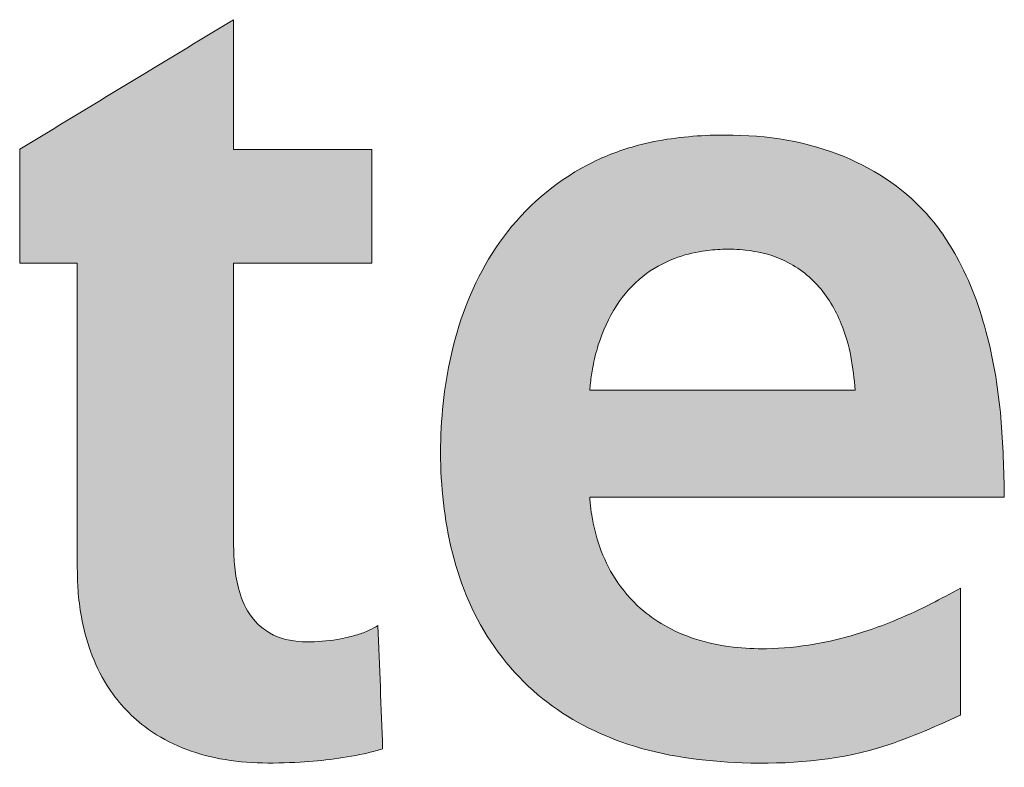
# Model space of a CAD drawing. Header units: millimetres. Extents: x 47656 to 70526, y -39110 to -22774.
# Tile 7 of 12: x 64364 to 64788, y -38546 to -38224. Entities that reach past the tile are written whole.
import ezdxf

# ---------------------------------------------------------------- set-up
doc = ezdxf.new("R2010")
doc.units = ezdxf.units.MM
doc.header["$LTSCALE"] = 0.25

# ---------------------------------------------------------------- blocks, each defined once
blk = doc.blocks.new('LOGO_sombreado')
at = {"linetype": 'Continuous'}
h = blk.add_hatch(color=7, dxfattribs=at)
edge = h.paths.add_edge_path(flags=0)
edge.add_line((30.337, 13.518), (30.337, 12.286))
edge.add_line((30.337, 12.286), (30.959, 12.286))
edge.add_line((30.959, 12.286), (30.959, 8.991))
edge.add_spline(control_points=[(30.959, 8.991), (30.96, 8.912), (30.964, 8.737), (31.002, 8.435), (31.093, 8.085), (31.294, 7.662), (31.714, 7.197), (32.466, 6.883), (33.306, 6.88), (33.914, 6.949), (34.205, 7.027), (34.256, 7.041)], knot_values=[1, 1, 1, 1, 1.051786, 1.114942, 1.199039, 1.287641, 1.419841, 1.600257, 1.8029, 1.96483, 2, 2, 2, 2], weights=[1, 1, 1, 1, 1, 1, 1, 1, 1, 1, 1, 1], degree=3, periodic=0)
edge.add_line((34.256, 7.041), (34.206, 8.375))
edge.add_spline(control_points=[(34.206, 8.375), (34.175, 8.357), (34.105, 8.316), (33.97, 8.268), (33.759, 8.217), (33.47, 8.188), (33.1, 8.217), (32.808, 8.46), (32.694, 8.764), (32.652, 9.022), (32.648, 9.183), (32.646, 9.255)], knot_values=[3, 3, 3, 3, 3.046639, 3.106422, 3.186605, 3.329255, 3.487089, 3.658935, 3.789624, 3.905168, 4, 4, 4, 4], weights=[1, 1, 1, 1, 1, 1, 1, 1, 1, 1, 1, 1], degree=3, periodic=0)
edge.add_line((32.646, 9.255), (32.646, 12.286))
edge.add_line((32.646, 12.286), (34.141, 12.286))
edge.add_line((34.141, 12.286), (34.141, 13.516))
edge.add_line((34.141, 13.516), (32.646, 13.516))
edge.add_line((32.646, 13.516), (32.646, 14.917))
edge.add_line((32.646, 14.917), (30.337, 13.518))
h = blk.add_hatch(color=7, dxfattribs=at)
edge = h.paths.add_edge_path(flags=0)
edge.add_spline(control_points=[(40.97, 9.759), (40.964, 10.047), (40.951, 10.631), (40.811, 11.515), (40.53, 12.294), (40.001, 13.041), (39.073, 13.598), (37.982, 13.711), (37.108, 13.609), (36.32, 13.326), (35.544, 12.69), (35.039, 11.652), (34.857, 10.569), (34.896, 9.483), (35.214, 8.409), (35.921, 7.539), (36.954, 7.007), (38.209, 6.843), (39.459, 6.936), (40.201, 7.273), (40.495, 7.406)], knot_values=[2, 2, 2, 2, 2.046636, 2.094673, 2.144469, 2.179489, 2.241297, 2.312824, 2.353394, 2.38323, 2.447727, 2.509726, 2.566319, 2.624545, 2.684606, 2.744772, 2.800798, 2.868547, 2.948019, 3, 3, 3, 3], weights=[1, 1, 1, 1, 1, 1, 1, 1, 1, 1, 1, 1, 1, 1, 1, 1, 1, 1, 1, 1, 1], degree=3, periodic=0)
edge.add_line((40.495, 7.406), (40.495, 8.777))
edge.add_spline(control_points=[(40.495, 8.777), (40.391, 8.721), (40.17, 8.6), (39.798, 8.427), (39.377, 8.273), (38.903, 8.159), (38.455, 8.115), (38.019, 8.132), (37.642, 8.212), (37.304, 8.36), (37.005, 8.573), (36.76, 8.859), (36.592, 9.21), (36.523, 9.494), (36.499, 9.675), (36.494, 9.74), (36.492, 9.759)], knot_values=[0, 0, 0, 0, 0.070474, 0.150335, 0.244816, 0.33762, 0.440531, 0.512328, 0.597394, 0.66882, 0.731042, 0.815182, 0.890714, 0.961299, 0.988276, 1, 1, 1, 1], weights=[1, 1, 1, 1, 1, 1, 1, 1, 1, 1, 1, 1, 1, 1, 1, 1, 1], degree=3, periodic=0)
edge.add_line((36.492, 9.759), (40.97, 9.759))
edge = h.paths.add_edge_path(flags=0)
edge.add_spline(control_points=[(36.492, 10.916), (36.495, 10.942), (36.503, 11.026), (36.528, 11.19), (36.598, 11.477), (36.754, 11.829), (37.044, 12.156), (37.378, 12.344), (37.679, 12.42), (37.938, 12.442), (38.222, 12.434), (38.592, 12.348), (38.978, 12.076), (39.209, 11.677), (39.324, 11.282), (39.348, 11.037), (39.36, 10.916)], knot_values=[0, 0, 0, 0, 0.017075, 0.053986, 0.106701, 0.206715, 0.298238, 0.38232, 0.449502, 0.495974, 0.549057, 0.631866, 0.736734, 0.842394, 0.921775, 1, 1, 1, 1], weights=[1, 1, 1, 1, 1, 1, 1, 1, 1, 1, 1, 1, 1, 1, 1, 1, 1], degree=3, periodic=0)
edge.add_line((39.36, 10.916), (36.492, 10.916))
at = {"color": 8, "linetype": 'Continuous', "lineweight": 0}
for points in [[(32.646, 14.917), (31.876, 14.451), (31.107, 13.984), (30.337, 13.518)], [(32.646, 13.516), (32.646, 13.983), (32.646, 14.45), (32.646, 14.917)], [(30.337, 13.518), (30.337, 13.107), (30.337, 12.697), (30.337, 12.286)], [(34.141, 13.516), (33.643, 13.516), (33.145, 13.516), (32.646, 13.516)], [(34.141, 12.286), (34.141, 12.696), (34.141, 13.106), (34.141, 13.516)], [(30.337, 12.286), (30.544, 12.286), (30.751, 12.286), (30.959, 12.286)], [(30.959, 12.286), (30.959, 11.188), (30.959, 10.089), (30.959, 8.991)], [(32.646, 9.255), (32.646, 10.266), (32.646, 11.276), (32.646, 12.286)], [(32.646, 12.286), (33.145, 12.286), (33.643, 12.286), (34.141, 12.286)], [(39.36, 10.916), (38.404, 10.916), (37.448, 10.916), (36.492, 10.916)], [(36.492, 9.759), (37.985, 9.759), (39.477, 9.759), (40.97, 9.759)], [(40.495, 7.406), (40.495, 7.863), (40.495, 8.32), (40.495, 8.777)], [(34.256, 7.041), (34.24, 7.486), (34.223, 7.93), (34.206, 8.375)]]:
    blk.add_open_spline(points, degree=3, dxfattribs=at)
for points, knots in [([(40.97, 9.759), (40.964, 10.047), (40.951, 10.631), (40.811, 11.515), (40.53, 12.294), (40.001, 13.041), (39.073, 13.598), (37.982, 13.711), (37.108, 13.609), (36.32, 13.326), (35.544, 12.69), (35.039, 11.652), (34.857, 10.569), (34.896, 9.483), (35.214, 8.409), (35.921, 7.539), (36.954, 7.007), (38.209, 6.843), (39.459, 6.936), (40.201, 7.273), (40.495, 7.406)], [2, 2, 2, 2, 2.046636, 2.094673, 2.144469, 2.179489, 2.241297, 2.312824, 2.353394, 2.38323, 2.447727, 2.509726, 2.566319, 2.624545, 2.684606, 2.744772, 2.800798, 2.868547, 2.948019, 3, 3, 3, 3]), ([(36.492, 10.916), (36.495, 10.942), (36.503, 11.026), (36.528, 11.19), (36.598, 11.477), (36.754, 11.829), (37.044, 12.156), (37.378, 12.344), (37.679, 12.42), (37.938, 12.442), (38.222, 12.434), (38.592, 12.348), (38.978, 12.076), (39.209, 11.677), (39.324, 11.282), (39.348, 11.037), (39.36, 10.916)], [0, 0, 0, 0, 0.017075, 0.053986, 0.106701, 0.206715, 0.298238, 0.38232, 0.449502, 0.495974, 0.549057, 0.631866, 0.736734, 0.842394, 0.921775, 1, 1, 1, 1]), ([(40.495, 8.777), (40.391, 8.721), (40.17, 8.6), (39.798, 8.427), (39.377, 8.273), (38.903, 8.159), (38.455, 8.115), (38.019, 8.132), (37.642, 8.212), (37.304, 8.36), (37.005, 8.573), (36.76, 8.859), (36.592, 9.21), (36.523, 9.494), (36.499, 9.675), (36.494, 9.74), (36.492, 9.759)], [0, 0, 0, 0, 0.070474, 0.150335, 0.244816, 0.33762, 0.440531, 0.512328, 0.597394, 0.66882, 0.731042, 0.815182, 0.890714, 0.961299, 0.988276, 1, 1, 1, 1]), ([(34.206, 8.375), (34.175, 8.357), (34.105, 8.316), (33.97, 8.268), (33.759, 8.217), (33.47, 8.188), (33.1, 8.217), (32.808, 8.46), (32.694, 8.764), (32.652, 9.022), (32.648, 9.183), (32.646, 9.255)], [3, 3, 3, 3, 3.046639, 3.106422, 3.186605, 3.329255, 3.487089, 3.658935, 3.789624, 3.905168, 4, 4, 4, 4]), ([(30.959, 8.991), (30.96, 8.912), (30.964, 8.737), (31.002, 8.435), (31.093, 8.085), (31.294, 7.662), (31.714, 7.197), (32.466, 6.883), (33.306, 6.88), (33.914, 6.949), (34.205, 7.027), (34.256, 7.041)], [1, 1, 1, 1, 1.051786, 1.114942, 1.199039, 1.287641, 1.419841, 1.600257, 1.8029, 1.96483, 2, 2, 2, 2])]:
    blk.add_open_spline(points, degree=3, knots=knots, dxfattribs=at)

msp = doc.modelspace()

# ---------------------------------------------------------------- block references
at = {"color": 7, "linetype": 'Continuous', "xscale": 39.84375, "yscale": 39.84375, "zscale": 39.84375}
msp.add_blockref('LOGO_sombreado', (63155.76, -38818.79), dxfattribs=at)

doc.saveas('drawing.dxf')
